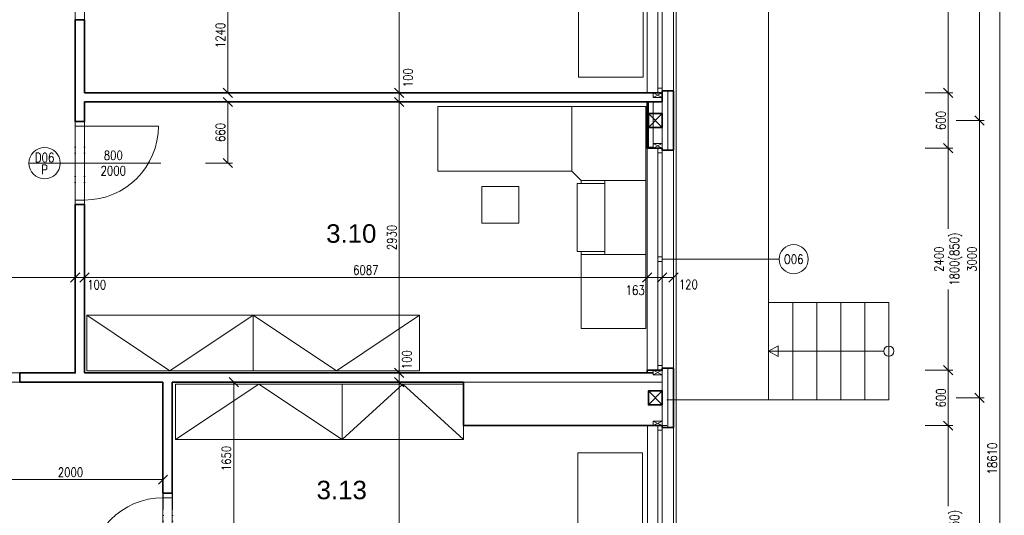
# Model space of a CAD drawing. Header units: millimetres. Extents: x -485339 to 350584, y -1189936 to 0.
# Tile 111 of 256: x -66725 to -56076, y -1119547 to -1114187. Entities that reach past the tile are written whole.
import ezdxf
from ezdxf.enums import TextEntityAlignment as Align

# ---------------------------------------------------------------- set-up
doc = ezdxf.new("R2010")
doc.units = ezdxf.units.MM
doc.header["$LTSCALE"] = 10
doc.linetypes.add('DĚLICÍ2', pattern=[15.875, 6.35, -3.175, 0, -3.175, 0, -3.175])
doc.layers.get('Defpoints').update_dxf_attribs({"color": 201})
for name, color, linetype, lineweight in [('A_vybavení', 252, 'Continuous', 18), ('N_dveře', 10, 'Continuous', 18), ('N_kóty', 10, 'Continuous', 18), ('N_okna', 10, 'Continuous', 18), ('N_okna_konst_prof', 10, 'Continuous', 18), ('N_popis_otvory', 10, 'Continuous', 18), ('N_čáry_obrys', 10, 'Continuous', 35), ('N_čáry_obv.plášt', 212, 'Continuous', 18), ('N_čáry_obv.plášt_obrys', 212, 'Continuous', 35), ('N_čáry_plné', 10, 'Continuous', 18), ('St__otvory_dveře', 40, 'Continuous', 18), ('St_kóty', 132, 'Continuous', 18), ('St_lehký obvodový plášť', 152, 'Continuous', 18), ('St_plocha_místnosti', 250, 'Continuous', 18), ('St_sloupy_opláštění_půdorys', 25, 'Continuous', 35), ('St_čáry_obrys', 5, 'Continuous', 35), ('St_čáry_plné', 250, 'Continuous', 18)]:
    doc.layers.add(name, color=color, linetype=linetype, lineweight=lineweight)
doc.layers.add('St_plocha_místn', color=140, linetype='Continuous', lineweight=18, plot=False)
doc.styles.add('Andy', font='arial.ttf')
doc.styles.get("Standard").update_dxf_attribs({"font": 'simplex.shx', "width": 0.8})
doc.linetypes.add('ZIGZAG', pattern='A,0.00254,-5.08,[131,ltypeshp.shx,S=5.08,R=0,X=-5.08,Y=0],-10.16,[131,ltypeshp.shx,S=5.08,R=180,X=5.08,Y=0],-5.08', length=20.32254)
doc.dimstyles.new('stavebníM50 vnitřní', dxfattribs={"dimtxt": 100, "dimasz": 100, "dimexe": 50, "dimexo": 100, "dimgap": 30, "dimtad": 1, "dimdec": 0, "dimtxsty": 'Standard', "dimblk": 'OBLIQUE', "dimcen": 2.5, "dimclrd": 256, "dimclre": 256, "dimclrt": 256, "dimadec": 0, "dimazin": 0, "dimtfac": 1, "dimtdec": 0, "dimtmove": 2, "dimatfit": 2, "dimldrblk": 'OBLIQUE', "dimfxl": 250, "dimfxlon": 1, "dimlwd": -1, "dimlwe": -1, "dimarcsym": 0})

# ---------------------------------------------------------------- blocks, each defined once
blk = doc.blocks.new('G$C9C144299')
at = {"layer": 'St_lehký obvodový plášť', "color": 0, "ltscale": 2}
for points in [[(0, -50), (2400, -50), (2400, 0), (0, 0)], [(0, -50), (0, -50), (0, 0), (0, 0)], [(0, -50), (0, -50), (0, 0), (0, 0)], [(0, -50), (50, -50), (50, 0), (0, 0)], [(1225, -50), (1175, -50), (1175, 0), (1225, 0)], [(2400, -50), (2350, -50), (2350, 0), (2400, 0)]]:
    blk.add_lwpolyline(points, close=True, dxfattribs=at)
blk = doc.blocks.new('G$CBB62DE26')
at = {"layer": 'St_sloupy_opláštění_půdorys', "color": 0, "ltscale": 2}
blk.add_lwpolyline([(-75, -150), (75, -150), (75, 0), (-75, 0)], close=True, dxfattribs=at)
for points in [[(-75, 0), (75, -150)], [(75, 0), (-75, -150)]]:
    blk.add_lwpolyline(points, dxfattribs=at)
blk = doc.blocks.new('G$CC1796412')
at = {"layer": 'St__otvory_dveře', "color": 0, "ltscale": 2}
blk.add_lwpolyline([(850, 1), (850, 801)], dxfattribs=at)
at = {"layer": 'St__otvory_dveře', "ltscale": 2}
for points in [[(50, 0), (0, 0), (0, -100), (50, -100)], [(900, 1), (850, 1), (850, -99), (900, -99)]]:
    blk.add_lwpolyline(points, close=True, dxfattribs=at)
at = {"layer": 'St__otvory_dveře', "linetype": 'DĚLICÍ2', "ltscale": 2}
for points in [[(50, 0), (850, 1)], [(50, -100), (850, -99)]]:
    blk.add_lwpolyline(points, dxfattribs=at)
at = {"layer": 'St__otvory_dveře', "color": 0, "ltscale": 2}
blk.add_arc((850, 1), 800, 90, 180, dxfattribs=at)
blk = doc.blocks.new('_OBLIQUE')
at = {"color": 0, "linetype": 'ByBlock'}
blk.add_line((-0.5, -0.5), (0.5, 0.5), dxfattribs=at)
blk = doc.blocks.new('*D6426')
at = {"layer": 'Defpoints', "color": 0}
for p in [(-66125, -1116975), (-70355, -1117207), (-66125, -1118007)]:
    blk.add_point(p, dxfattribs=at)
at = {"layer": 'St_kóty'}
for p, q in [((-70355, -1117107), (-70355, -1116925)), ((-66125, -1117225), (-66125, -1116925)), ((-70355, -1116975), (-66125, -1116975))]:
    blk.add_line(p, q, dxfattribs=at)
at = {"layer": 'St_kóty', "linetype": 'ByBlock', "xscale": 100, "yscale": 100, "zscale": 100, "rotation": 180}
blk.add_blockref('_OBLIQUE', (-70355, -1116975), dxfattribs=at)
at = {"layer": 'St_kóty', "linetype": 'ByBlock', "xscale": 100, "yscale": 100, "zscale": 100}
blk.add_blockref('_OBLIQUE', (-66125, -1116975), dxfattribs=at)
at = {"layer": 'St_kóty', "insert": (-68379, -1116879), "char_height": 100, "attachment_point": 5}
blk.add_mtext('4230', dxfattribs=at)
blk = doc.blocks.new('*D6427')
at = {"layer": 'Defpoints', "color": 0}
for p in [(-66025, -1116975), (-66125, -1118007), (-66025, -1118007)]:
    blk.add_point(p, dxfattribs=at)
at = {"layer": 'St_kóty'}
for p, q in [((-66125, -1117225), (-66125, -1116925)), ((-66025, -1117225), (-66025, -1116925)), ((-66125, -1116975), (-66025, -1116975))]:
    blk.add_line(p, q, dxfattribs=at)
at = {"layer": 'St_kóty', "linetype": 'ByBlock', "xscale": 100, "yscale": 100, "zscale": 100, "rotation": 180}
blk.add_blockref('_OBLIQUE', (-66125, -1116975), dxfattribs=at)
at = {"layer": 'St_kóty', "linetype": 'ByBlock', "xscale": 100, "yscale": 100, "zscale": 100}
blk.add_blockref('_OBLIQUE', (-66025, -1116975), dxfattribs=at)
at = {"layer": 'St_kóty', "insert": (-65892, -1117054), "char_height": 100, "attachment_point": 5}
blk.add_mtext('100', dxfattribs=at)
blk = doc.blocks.new('*D6428')
at = {"layer": 'Defpoints', "color": 0}
for p in [(-59938, -1116975), (-66025, -1118007), (-59938, -1118007)]:
    blk.add_point(p, dxfattribs=at)
at = {"layer": 'St_kóty'}
for p, q in [((-66025, -1117225), (-66025, -1116925)), ((-59938, -1117225), (-59938, -1116925)), ((-66025, -1116975), (-59938, -1116975))]:
    blk.add_line(p, q, dxfattribs=at)
at = {"layer": 'St_kóty', "linetype": 'ByBlock', "xscale": 100, "yscale": 100, "zscale": 100, "rotation": 180}
blk.add_blockref('_OBLIQUE', (-66025, -1116975), dxfattribs=at)
at = {"layer": 'St_kóty', "linetype": 'ByBlock', "xscale": 100, "yscale": 100, "zscale": 100}
blk.add_blockref('_OBLIQUE', (-59938, -1116975), dxfattribs=at)
at = {"layer": 'St_kóty', "insert": (-62982, -1116895), "char_height": 100, "attachment_point": 5}
blk.add_mtext('6087', dxfattribs=at)
blk = doc.blocks.new('*D6429')
at = {"layer": 'Defpoints', "color": 0}
for p in [(-59775, -1116975), (-59938, -1118007), (-59775, -1117957)]:
    blk.add_point(p, dxfattribs=at)
at = {"layer": 'St_kóty'}
for p, q in [((-59938, -1117225), (-59938, -1116925)), ((-59775, -1117225), (-59775, -1116925)), ((-59938, -1116975), (-59775, -1116975))]:
    blk.add_line(p, q, dxfattribs=at)
at = {"layer": 'St_kóty', "linetype": 'ByBlock', "xscale": 100, "yscale": 100, "zscale": 100, "rotation": 180}
blk.add_blockref('_OBLIQUE', (-59938, -1116975), dxfattribs=at)
at = {"layer": 'St_kóty', "linetype": 'ByBlock', "xscale": 100, "yscale": 100, "zscale": 100}
blk.add_blockref('_OBLIQUE', (-59775, -1116975), dxfattribs=at)
at = {"layer": 'St_kóty', "insert": (-60068, -1117112), "char_height": 100, "attachment_point": 5}
blk.add_mtext('163', dxfattribs=at)
blk = doc.blocks.new('*D6460')
at = {"layer": 'Defpoints', "color": 0}
for p in [(-62620, -1118107), (-61923, -1118107), (-61925, -1124477)]:
    blk.add_point(p, dxfattribs=at)
at = {"layer": 'St_kóty'}
for p, q in [((-62370, -1118107), (-62670, -1118107)), ((-62620, -1124477), (-62620, -1118107)), ((-62370, -1124477), (-62670, -1124477))]:
    blk.add_line(p, q, dxfattribs=at)
at = {"layer": 'St_kóty', "linetype": 'ByBlock', "xscale": 100, "yscale": 100, "zscale": 100}
for p, rotation in [((-62620, -1118107), 90), ((-62620, -1124477), 270)]:
    blk.add_blockref('_OBLIQUE', p, dxfattribs=dict(at, rotation=rotation))
at = {"layer": 'St_kóty', "insert": (-62700, -1121292), "char_height": 100, "attachment_point": 5, "rotation": 90}
blk.add_mtext('6370', dxfattribs=at)
blk = doc.blocks.new('*D6461')
at = {"layer": 'Defpoints', "color": 0}
for p in [(-62620, -1118007), (-61923, -1118007), (-61923, -1118107)]:
    blk.add_point(p, dxfattribs=at)
at = {"layer": 'St_kóty'}
for p, q in [((-62370, -1118007), (-62670, -1118007)), ((-62620, -1118107), (-62620, -1118007)), ((-62370, -1118107), (-62670, -1118107))]:
    blk.add_line(p, q, dxfattribs=at)
at = {"layer": 'St_kóty', "linetype": 'ByBlock', "xscale": 100, "yscale": 100, "zscale": 100}
for p, rotation in [((-62620, -1118007), 90), ((-62620, -1118107), 270)]:
    blk.add_blockref('_OBLIQUE', p, dxfattribs=dict(at, rotation=rotation))
at = {"layer": 'St_kóty', "insert": (-62538, -1117864), "char_height": 100, "attachment_point": 5, "rotation": 90}
blk.add_mtext('100', dxfattribs=at)
blk = doc.blocks.new('*D6462')
at = {"layer": 'Defpoints', "color": 0}
for p in [(-62620, -1115077), (-61923, -1115077), (-61923, -1118007)]:
    blk.add_point(p, dxfattribs=at)
at = {"layer": 'St_kóty'}
for p, q in [((-62370, -1115077), (-62670, -1115077)), ((-62620, -1118007), (-62620, -1115077)), ((-62370, -1118007), (-62670, -1118007))]:
    blk.add_line(p, q, dxfattribs=at)
at = {"layer": 'St_kóty', "linetype": 'ByBlock', "xscale": 100, "yscale": 100, "zscale": 100}
for p, rotation in [((-62620, -1115077), 90), ((-62620, -1118007), 270)]:
    blk.add_blockref('_OBLIQUE', p, dxfattribs=dict(at, rotation=rotation))
at = {"layer": 'St_kóty', "insert": (-62700, -1116542), "char_height": 100, "attachment_point": 5, "rotation": 90}
blk.add_mtext('2930', dxfattribs=at)
blk = doc.blocks.new('*D6463')
at = {"layer": 'Defpoints', "color": 0}
for p in [(-62620, -1114977), (-61923, -1114977), (-61923, -1115077)]:
    blk.add_point(p, dxfattribs=at)
at = {"layer": 'St_kóty'}
for p, q in [((-62370, -1114977), (-62670, -1114977)), ((-62620, -1115077), (-62620, -1114977)), ((-62370, -1115077), (-62670, -1115077))]:
    blk.add_line(p, q, dxfattribs=at)
at = {"layer": 'St_kóty', "linetype": 'ByBlock', "xscale": 100, "yscale": 100, "zscale": 100}
for p, rotation in [((-62620, -1114977), 90), ((-62620, -1115077), 270)]:
    blk.add_blockref('_OBLIQUE', p, dxfattribs=dict(at, rotation=rotation))
at = {"layer": 'St_kóty', "insert": (-62525, -1114815), "char_height": 100, "attachment_point": 5, "rotation": 90}
blk.add_mtext('100', dxfattribs=at)
blk = doc.blocks.new('*D6464')
at = {"layer": 'Defpoints', "color": 0}
for p in [(-62620, -1109777), (-61785, -1109777), (-61923, -1114977)]:
    blk.add_point(p, dxfattribs=at)
at = {"layer": 'St_kóty'}
for p, q in [((-62370, -1109777), (-62670, -1109777)), ((-62620, -1114977), (-62620, -1109777)), ((-62370, -1114977), (-62670, -1114977))]:
    blk.add_line(p, q, dxfattribs=at)
at = {"layer": 'St_kóty', "linetype": 'ByBlock', "xscale": 100, "yscale": 100, "zscale": 100}
for p, rotation in [((-62620, -1109777), 90), ((-62620, -1114977), 270)]:
    blk.add_blockref('_OBLIQUE', p, dxfattribs=dict(at, rotation=rotation))
at = {"layer": 'St_kóty', "insert": (-62700, -1112377), "char_height": 100, "attachment_point": 5, "rotation": 90}
blk.add_mtext('5200', dxfattribs=at)
blk = doc.blocks.new('*D6466')
at = {"layer": 'Defpoints', "color": 0}
for p in [(-64920, -1118107), (-64410, -1118107), (-64920, -1119757)]:
    blk.add_point(p, dxfattribs=at)
at = {"layer": 'St_kóty'}
for p, q in [((-64660, -1118107), (-64360, -1118107)), ((-64410, -1119757), (-64410, -1118107)), ((-64660, -1119757), (-64360, -1119757))]:
    blk.add_line(p, q, dxfattribs=at)
at = {"layer": 'St_kóty', "linetype": 'ByBlock', "xscale": 100, "yscale": 100, "zscale": 100}
for p, rotation in [((-64410, -1118107), 90), ((-64410, -1119757), 270)]:
    blk.add_blockref('_OBLIQUE', p, dxfattribs=dict(at, rotation=rotation))
at = {"layer": 'St_kóty', "insert": (-64490, -1118932), "char_height": 100, "attachment_point": 5, "rotation": 90}
blk.add_mtext('1650', dxfattribs=at)
blk = doc.blocks.new('*D6467')
at = {"layer": 'Defpoints', "color": 0}
for p in [(-67175, -1118975), (-65175, -1118975), (-65175, -1119161)]:
    blk.add_point(p, dxfattribs=at)
at = {"layer": 'St_kóty'}
for p, q in [((-67175, -1119075), (-67175, -1119211)), ((-65175, -1119075), (-65175, -1119211)), ((-67175, -1119161), (-65175, -1119161))]:
    blk.add_line(p, q, dxfattribs=at)
at = {"layer": 'St_kóty', "linetype": 'ByBlock', "xscale": 100, "yscale": 100, "zscale": 100, "rotation": 180}
blk.add_blockref('_OBLIQUE', (-67175, -1119161), dxfattribs=at)
at = {"layer": 'St_kóty', "linetype": 'ByBlock', "xscale": 100, "yscale": 100, "zscale": 100}
blk.add_blockref('_OBLIQUE', (-65175, -1119161), dxfattribs=at)
at = {"layer": 'St_kóty', "insert": (-66175, -1119081), "char_height": 100, "attachment_point": 5}
blk.add_mtext('2000', dxfattribs=at)
blk = doc.blocks.new('*D6468')
at = {"layer": 'Defpoints', "color": 0}
for p in [(-64815, -1115077), (-64474, -1115077), (-64815, -1115737)]:
    blk.add_point(p, dxfattribs=at)
at = {"layer": 'St_kóty'}
for p, q in [((-64715, -1115077), (-64424, -1115077)), ((-64474, -1115737), (-64474, -1115077)), ((-64715, -1115737), (-64424, -1115737))]:
    blk.add_line(p, q, dxfattribs=at)
at = {"layer": 'St_kóty', "linetype": 'ByBlock', "xscale": 100, "yscale": 100, "zscale": 100}
for p, rotation in [((-64474, -1115077), 90), ((-64474, -1115737), 270)]:
    blk.add_blockref('_OBLIQUE', p, dxfattribs=dict(at, rotation=rotation))
at = {"layer": 'St_kóty', "insert": (-64554, -1115407), "char_height": 100, "attachment_point": 5, "rotation": 90}
blk.add_mtext('660', dxfattribs=at)
blk = doc.blocks.new('*D6469')
at = {"layer": 'Defpoints', "color": 0}
for p in [(-64815, -1113737), (-64815, -1114977), (-64474, -1114977)]:
    blk.add_point(p, dxfattribs=at)
at = {"layer": 'St_kóty'}
for p, q in [((-64715, -1113737), (-64424, -1113737)), ((-64474, -1113737), (-64474, -1114977)), ((-64715, -1114977), (-64424, -1114977))]:
    blk.add_line(p, q, dxfattribs=at)
at = {"layer": 'St_kóty', "linetype": 'ByBlock', "xscale": 100, "yscale": 100, "zscale": 100}
for p, rotation in [((-64474, -1113737), 90), ((-64474, -1114977), 270)]:
    blk.add_blockref('_OBLIQUE', p, dxfattribs=dict(at, rotation=rotation))
at = {"layer": 'St_kóty', "insert": (-64554, -1114357), "char_height": 100, "attachment_point": 5, "rotation": 90}
blk.add_mtext('1240', dxfattribs=at)
blk = doc.blocks.new('*D6471')
at = {"layer": 'Defpoints', "color": 0}
for p in [(-58903, -1114977), (-58903, -1115577), (-56682, -1115577)]:
    blk.add_point(p, dxfattribs=at)
at = {"layer": 'St_kóty'}
for p, q in [((-56932, -1114977), (-56632, -1114977)), ((-56682, -1114977), (-56682, -1115577)), ((-56932, -1115577), (-56632, -1115577))]:
    blk.add_line(p, q, dxfattribs=at)
at = {"layer": 'St_kóty', "linetype": 'ByBlock', "xscale": 100, "yscale": 100, "zscale": 100}
for p, rotation in [((-56682, -1114977), 90), ((-56682, -1115577), 270)]:
    blk.add_blockref('_OBLIQUE', p, dxfattribs=dict(at, rotation=rotation))
at = {"layer": 'St_kóty', "insert": (-56762, -1115277), "char_height": 100, "attachment_point": 5, "rotation": 90}
blk.add_mtext('600', dxfattribs=at)
blk = doc.blocks.new('*D6472')
at = {"layer": 'Defpoints', "color": 0}
for p in [(-58903, -1115577), (-58903, -1117977), (-56682, -1117977)]:
    blk.add_point(p, dxfattribs=at)
at = {"layer": 'St_kóty'}
for p, q in [((-56932, -1115577), (-56632, -1115577)), ((-56682, -1115577), (-56682, -1116448)), ((-56682, -1117977), (-56682, -1117106)), ((-56932, -1117977), (-56632, -1117977))]:
    blk.add_line(p, q, dxfattribs=at)
at = {"layer": 'St_kóty', "linetype": 'ByBlock', "xscale": 100, "yscale": 100, "zscale": 100}
for p, rotation in [((-56682, -1115577), 90), ((-56682, -1117977), 270)]:
    blk.add_blockref('_OBLIQUE', p, dxfattribs=dict(at, rotation=rotation))
at = {"layer": 'St_kóty', "insert": (-56682, -1116777), "char_height": 100, "attachment_point": 5, "rotation": 90}
blk.add_mtext('2400\\P1800(850)', dxfattribs=at)
blk = doc.blocks.new('*D6473')
at = {"layer": 'Defpoints', "color": 0}
for p in [(-58903, -1117977), (-58903, -1118577), (-56682, -1118577)]:
    blk.add_point(p, dxfattribs=at)
at = {"layer": 'St_kóty'}
for p, q in [((-56932, -1117977), (-56632, -1117977)), ((-56682, -1117977), (-56682, -1118577)), ((-56932, -1118577), (-56632, -1118577))]:
    blk.add_line(p, q, dxfattribs=at)
at = {"layer": 'St_kóty', "linetype": 'ByBlock', "xscale": 100, "yscale": 100, "zscale": 100}
for p, rotation in [((-56682, -1117977), 90), ((-56682, -1118577), 270)]:
    blk.add_blockref('_OBLIQUE', p, dxfattribs=dict(at, rotation=rotation))
at = {"layer": 'St_kóty', "insert": (-56762, -1118277), "char_height": 100, "attachment_point": 5, "rotation": 90}
blk.add_mtext('600', dxfattribs=at)
blk = doc.blocks.new('*D6479')
at = {"layer": 'Defpoints', "color": 0}
for p in [(-59750, -1112577), (-59750, -1114977), (-56682, -1114977)]:
    blk.add_point(p, dxfattribs=at)
at = {"layer": 'St_kóty'}
for p, q in [((-56932, -1112577), (-56632, -1112577)), ((-56682, -1112577), (-56682, -1113448)), ((-56682, -1114977), (-56682, -1114106)), ((-56932, -1114977), (-56632, -1114977))]:
    blk.add_line(p, q, dxfattribs=at)
at = {"layer": 'St_kóty', "linetype": 'ByBlock', "xscale": 100, "yscale": 100, "zscale": 100}
for p, rotation in [((-56682, -1112577), 90), ((-56682, -1114977), 270)]:
    blk.add_blockref('_OBLIQUE', p, dxfattribs=dict(at, rotation=rotation))
at = {"layer": 'St_kóty', "insert": (-56682, -1113777), "char_height": 100, "attachment_point": 5, "rotation": 90}
blk.add_mtext('2400\\P1800(850)', dxfattribs=at)
blk = doc.blocks.new('*D6480')
at = {"layer": 'Defpoints', "color": 0}
for p in [(-58903, -1118577), (-59750, -1120977), (-56682, -1120977)]:
    blk.add_point(p, dxfattribs=at)
at = {"layer": 'St_kóty'}
for p, q in [((-56932, -1118577), (-56632, -1118577)), ((-56682, -1118577), (-56682, -1119448)), ((-56682, -1120977), (-56682, -1120106)), ((-56932, -1120977), (-56632, -1120977))]:
    blk.add_line(p, q, dxfattribs=at)
at = {"layer": 'St_kóty', "linetype": 'ByBlock', "xscale": 100, "yscale": 100, "zscale": 100}
for p, rotation in [((-56682, -1118577), 90), ((-56682, -1120977), 270)]:
    blk.add_blockref('_OBLIQUE', p, dxfattribs=dict(at, rotation=rotation))
at = {"layer": 'St_kóty', "insert": (-56682, -1119777), "char_height": 100, "attachment_point": 5, "rotation": 90}
blk.add_mtext('2400\\P1800(850)', dxfattribs=at)
blk = doc.blocks.new('*D6485')
at = {"layer": 'Defpoints', "color": 0}
for p in [(-59925, -1112277), (-59925, -1115277), (-56345, -1115277)]:
    blk.add_point(p, dxfattribs=at)
at = {"layer": 'St_kóty'}
for p, q in [((-56595, -1112277), (-56295, -1112277)), ((-56345, -1112277), (-56345, -1115277)), ((-56595, -1115277), (-56295, -1115277))]:
    blk.add_line(p, q, dxfattribs=at)
at = {"layer": 'St_kóty', "linetype": 'ByBlock', "xscale": 100, "yscale": 100, "zscale": 100}
for p, rotation in [((-56345, -1112277), 90), ((-56345, -1115277), 270)]:
    blk.add_blockref('_OBLIQUE', p, dxfattribs=dict(at, rotation=rotation))
at = {"layer": 'St_kóty', "insert": (-56425, -1113777), "char_height": 100, "attachment_point": 5, "rotation": 90}
blk.add_mtext('3000', dxfattribs=at)
blk = doc.blocks.new('*D6486')
at = {"layer": 'Defpoints', "color": 0}
for p in [(-59925, -1115277), (-59925, -1118277), (-56345, -1118277)]:
    blk.add_point(p, dxfattribs=at)
at = {"layer": 'St_kóty'}
for p, q in [((-56595, -1115277), (-56295, -1115277)), ((-56345, -1115277), (-56345, -1118277)), ((-56595, -1118277), (-56295, -1118277))]:
    blk.add_line(p, q, dxfattribs=at)
at = {"layer": 'St_kóty', "linetype": 'ByBlock', "xscale": 100, "yscale": 100, "zscale": 100}
for p, rotation in [((-56345, -1115277), 90), ((-56345, -1118277), 270)]:
    blk.add_blockref('_OBLIQUE', p, dxfattribs=dict(at, rotation=rotation))
at = {"layer": 'St_kóty', "insert": (-56425, -1116777), "char_height": 100, "attachment_point": 5, "rotation": 90}
blk.add_mtext('3000', dxfattribs=at)
blk = doc.blocks.new('*D6487')
at = {"layer": 'Defpoints', "color": 0}
for p in [(-59925, -1118277), (-59925, -1121277), (-56345, -1121277)]:
    blk.add_point(p, dxfattribs=at)
at = {"layer": 'St_kóty'}
for p, q in [((-56595, -1118277), (-56295, -1118277)), ((-56345, -1118277), (-56345, -1121277)), ((-56595, -1121277), (-56295, -1121277))]:
    blk.add_line(p, q, dxfattribs=at)
at = {"layer": 'St_kóty', "linetype": 'ByBlock', "xscale": 100, "yscale": 100, "zscale": 100}
for p, rotation in [((-56345, -1118277), 90), ((-56345, -1121277), 270)]:
    blk.add_blockref('_OBLIQUE', p, dxfattribs=dict(at, rotation=rotation))
at = {"layer": 'St_kóty', "insert": (-56425, -1119777), "char_height": 100, "attachment_point": 5, "rotation": 90}
blk.add_mtext('3000', dxfattribs=at)
blk = doc.blocks.new('*D6492')
at = {"layer": 'Defpoints', "color": 0}
for p in [(-59725, -1109627), (-56126, -1109627), (-59775, -1128237)]:
    blk.add_point(p, dxfattribs=at)
at = {"layer": 'St_kóty'}
for p, q in [((-56376, -1109627), (-56076, -1109627)), ((-56126, -1128237), (-56126, -1109627)), ((-56376, -1128237), (-56076, -1128237))]:
    blk.add_line(p, q, dxfattribs=at)
at = {"layer": 'St_kóty', "linetype": 'ByBlock', "xscale": 100, "yscale": 100, "zscale": 100}
for p, rotation in [((-56126, -1109627), 90), ((-56126, -1128237), 270)]:
    blk.add_blockref('_OBLIQUE', p, dxfattribs=dict(at, rotation=rotation))
at = {"layer": 'St_kóty', "insert": (-56206, -1118932), "char_height": 100, "attachment_point": 5, "rotation": 90}
blk.add_mtext('18610', dxfattribs=at)
blk = doc.blocks.new('G$C06EEB7C7')
at = {"layer": 'A_vybavení', "linetype": 'Continuous'}
for p, q in [((-700, 2400), (-700, 1567.680059)), ((0, 2400), (-700, 2400)), ((0, 800), (0, 2400)), ((0, 1600), (-700, 1600)), ((-440.612934, 1600), (-440.612934, 800)), ((-440.612934, 1567.680059), (-741.008501, 1567.680059)), ((-741.008501, 1567.680059), (-741.008501, 832.319942)), ((-1371.703643, 1262.803724), (-1771.703643, 1262.803724)), ((-1771.703643, 1262.803724), (-1771.703643, 862.803724)), ((-1371.703643, 862.803724), (-1371.703643, 1262.803724)), ((-1771.703643, 862.803724), (-1371.703643, 862.803724)), ((-800, 700), (-700, 800)), ((-440.612934, 832.319942), (-741.008501, 832.319942)), ((-700, 832.319942), (-700, 800)), ((-700, 800), (0, 800)), ((0, 800), (-700, 800)), ((0, 800), (0, 0)), ((-800, 700), (-2250, 700)), ((-2250, 700), (-2250, 0)), ((-2250, 700), (-2250, 0)), ((-800, 700), (-800, 0)), ((-800, 0), (-800, 700)), ((-2250, 0), (0, 0)), ((-2250, 0), (0, 0)), ((-2250, -700), (-2250, 0)), ((-2250, -700), (-2250, 0)), ((-800, -700), (-800, 0)), ((-800, 0), (-800, -700)), ((0, -800), (0, 0)), ((-800, -700), (-2250, -700)), ((-800, -700), (-700, -800)), ((-440.612934, -832.319942), (-741.008501, -832.319942)), ((-741.008501, -1567.680059), (-741.008501, -832.319942)), ((-700, -800), (0, -800)), ((0, -800), (-700, -800)), ((-700, -832.319942), (-700, -800)), ((-440.612934, -1600), (-440.612934, -800)), ((0, -800), (0, -2400)), ((-1771.703643, -862.803724), (-1371.703643, -862.803724)), ((-1771.703643, -1262.803724), (-1771.703643, -862.803724)), ((-1371.703643, -862.803724), (-1371.703643, -1262.803724)), ((-1371.703643, -1262.803724), (-1771.703643, -1262.803724)), ((-440.612934, -1567.680059), (-741.008501, -1567.680059)), ((-700, -2400), (-700, -1567.680059)), ((0, -1600), (-700, -1600)), ((0, -2400), (-700, -2400))]:
    blk.add_line(p, q, dxfattribs=at)
blk.add_arc((-2246.000453, 0), 700.011426, 90.3273638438, 269.6726361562, dxfattribs=at)
blk = doc.blocks.new('G$C5984D2B0')
at = {"layer": 'A_vybavení', "linetype": 'Continuous'}
for p, q in [((-2250, 0), (0, 0)), ((-2250, -700), (-2250, 0)), ((-2250, -700), (-2250, 0)), ((-800, -700), (-800, 0)), ((-800, 0), (-800, -700)), ((0, -800), (0, 0)), ((-800, -700), (-2250, -700)), ((-800, -700), (-700, -800)), ((-440.612934, -832.319942), (-741.008501, -832.319942)), ((-741.008501, -1567.680059), (-741.008501, -832.319942)), ((-700, -800), (0, -800)), ((0, -800), (-700, -800)), ((-700, -832.319942), (-700, -800)), ((-440.612934, -1600), (-440.612934, -800)), ((0, -800), (0, -2400)), ((-1771.703643, -862.803724), (-1371.703643, -862.803724)), ((-1771.703643, -1262.803724), (-1771.703643, -862.803724)), ((-1371.703643, -862.803724), (-1371.703643, -1262.803724)), ((-1371.703643, -1262.803724), (-1771.703643, -1262.803724)), ((-440.612934, -1567.680059), (-741.008501, -1567.680059)), ((-700, -2400), (-700, -1567.680059)), ((0, -1600), (-700, -1600)), ((0, -2400), (-700, -2400))]:
    blk.add_line(p, q, dxfattribs=at)
blk = doc.blocks.new('*U6830')
at = {"color": 0, "linetype": 'ByBlock', "lineweight": -2}
blk.add_lwpolyline([(0, -600), (1800, -600), (1800, 0), (0, 0), (0, -600), (900, 0), (1800, -600)], dxfattribs=at)
blk = doc.blocks.new('*U6835')
at = {"color": 0, "linetype": 'ByBlock', "lineweight": -2}
blk.add_lwpolyline([(0, -600), (1313, -600), (1313, 0), (0, 0), (0, -600), (656, 0), (1313, -600)], dxfattribs=at)
blk = doc.blocks.new('*D6893')
at = {"layer": 'Defpoints', "color": 0}
for p in [(-59775, -1116927), (-59655, -1116927), (-59655, -1116975)]:
    blk.add_point(p, dxfattribs=at)
at = {"layer": 'N_kóty'}
for p, q in [((-59775, -1116975), (-59775, -1117025)), ((-59775, -1116975), (-59655, -1116975)), ((-59655, -1116975), (-59655, -1117025))]:
    blk.add_line(p, q, dxfattribs=at)
at = {"layer": 'N_kóty', "linetype": 'ByBlock', "xscale": 100, "yscale": 100, "zscale": 100, "rotation": 180}
blk.add_blockref('_OBLIQUE', (-59775, -1116975), dxfattribs=at)
at = {"layer": 'N_kóty', "linetype": 'ByBlock', "xscale": 100, "yscale": 100, "zscale": 100}
blk.add_blockref('_OBLIQUE', (-59655, -1116975), dxfattribs=at)
at = {"layer": 'N_kóty', "insert": (-59493, -1117050), "char_height": 100, "attachment_point": 5}
blk.add_mtext('120', dxfattribs=at)

msp = doc.modelspace()

# ---------------------------------------------------------------- linework, layer by layer
at = {"layer": 'N_okna_konst_prof'}
for points in [[(-59874.9, -1115564.7), (-59925.4, -1115564.7), (-59925.4, -1115077.2)], [(-59875.4, -1115564.7), (-59875.4, -1115077.1)]]:
    msp.add_lwpolyline(points, dxfattribs=at)
at = {"layer": 'N_popis_otvory'}
for points in [[(-66281.4, -1115737.2), (-65200.1, -1115737.2)], [(-58511.5, -1116777.2), (-59774.9, -1116777.2)]]:
    msp.add_lwpolyline(points, dxfattribs=at)
for centre, radius in [((-66455.3, -1115737.8), 169), ((-58354.2, -1116777.2), 157.3)]:
    msp.add_circle(centre, radius, dxfattribs=at)
at = {"layer": 'N_čáry_obrys'}
for points in [[(-59937.9, -1114977.2), (-59937.9, -1114977.2), (-59774.9, -1114977.2), (-59774.9, -1114957.2)], [(-59774.9, -1115597.2), (-59774.9, -1115577.2), (-59937.9, -1115577.2), (-59937.9, -1115077.2)], [(-59937.9, -1118007.2), (-59937.9, -1117977.2), (-59774.9, -1117977.2), (-59774.9, -1117957.2)], [(-59774.9, -1118597.2), (-59774.9, -1118577.2), (-59937.9, -1118577.2), (-59937.9, -1118577.2)]]:
    msp.add_lwpolyline(points, dxfattribs=at)
at = {"layer": 'N_čáry_obv.plášt'}
msp.add_line((-59654.9, -1109867.2), (-59655.6, -1128250), dxfattribs=at)
for points in [[(-59774.9, -1115597.2), (-59774.9, -1114957.2)], [(-59774.9, -1118577.2), (-59774.9, -1118007.2)]]:
    msp.add_lwpolyline(points, dxfattribs=at)
at = {"layer": 'N_čáry_obv.plášt', "linetype": 'ZIGZAG'}
for points in [[(-59714.9, -1115597.2), (-59714.9, -1114957.2)], [(-59714.9, -1118597.2), (-59714.9, -1117957.2)]]:
    msp.add_lwpolyline(points, dxfattribs=at)
at = {"layer": 'N_čáry_obv.plášt_obrys', "ltscale": 2}
for p, q in [((-59774.9, -1114957.2), (-59654.9, -1114957.2)), ((-59654.9, -1114957.2), (-59654.9, -1115597.2)), ((-59774.9, -1115597.2), (-59654.9, -1115597.2)), ((-59774.9, -1117957.2), (-59654.9, -1117957.2)), ((-59654.9, -1117957.2), (-59654.9, -1118597.2)), ((-59774.9, -1118597.2), (-59654.9, -1118597.2))]:
    msp.add_line(p, q, dxfattribs=at)
at = {"layer": 'N_čáry_plné', "ltscale": 2}
msp.add_line((-59624.9, -1128387.2), (-59624.9, -1109867.2), dxfattribs=at)
for points in [[(-59937.9, -1112352.2), (-59937.9, -1114977.2)], [(-59938.3, -1115352.2), (-59938.3, -1118007.2)], [(-59936.3, -1118577.2), (-59936.3, -1121202.2)]]:
    msp.add_lwpolyline(points, dxfattribs=at)
at = {"layer": 'N_čáry_plné'}
msp.add_lwpolyline([(-66624.3, -1115737.8), (-66286.3, -1115737.8)], dxfattribs=at)
at = {"layer": 'St_lehký obvodový plášť', "ltscale": 2}
msp.add_lwpolyline([(-59724.9, -1118577.2), (-59724.9, -1118577.2), (-59774.9, -1118577.2), (-59774.9, -1118577.2)], close=True, dxfattribs=at)
msp.add_lwpolyline([(-59724.9, -1118577.2), (-59724.9, -1118577.2), (-59774.9, -1118577.2), (-59774.9, -1118577.2)], close=True, dxfattribs=at)
at = {"layer": 'St_plocha_místn'}
for points in [[(-59937.9, -1109777.2), (-61284.9, -1109777.2), (-61284.9, -1109927.2), (-61784.9, -1109927.2), (-61784.9, -1109777.2), (-66024.9, -1109777.2), (-66024.9, -1114977.2), (-59937.9, -1114977.2)], [(-70354.9, -1118007.2), (-66124.9, -1118007.2), (-66124.9, -1113037.2), (-70354.9, -1113037.2)], [(-59937.9, -1115077.2), (-66024.9, -1115077.2), (-66024.9, -1118007.2), (-59938.3, -1118007.2)], [(-68304.9, -1118107.2), (-68304.9, -1118607.2), (-70291.9, -1118607.2), (-70291.9, -1120147.2), (-67104.9, -1120147.2), (-67104.9, -1128074.2), (-65175.3, -1128074.2), (-65175.3, -1118107.2)], [(-59936.3, -1118577.2), (-61923.3, -1118577.2), (-61923.3, -1118107.2), (-65075.3, -1118107.2), (-65075.3, -1124477.2), (-61925.3, -1124477.2), (-61925.3, -1124007.2), (-59938.3, -1124006.2)]]:
    msp.add_lwpolyline(points, close=True, dxfattribs=at)
at = {"layer": 'St_čáry_obrys', "ltscale": 2}
for p, q in [((-66024.9, -1116187.2), (-66024.9, -1118007.2)), ((-59874.9, -1118007.2), (-66024.9, -1118007.2)), ((-65175.3, -1118107.2), (-66724.9, -1118107.2)), ((-61923.3, -1118107.2), (-65075.3, -1118107.2)), ((-65075.3, -1119307.2), (-65175.3, -1119307.2))]:
    msp.add_line(p, q, dxfattribs=at)
for points in [[(-66124.9, -1114187.2), (-66124.9, -1115287.2)], [(-66124.9, -1114187.2), (-66024.9, -1114187.2)], [(-66024.9, -1114187.2), (-66024.9, -1114977.2)], [(-66024.9, -1114977.2), (-59774.9, -1114977.2)], [(-59774.9, -1115077.2), (-59774.9, -1114977.2)], [(-66024.9, -1115077.2), (-59774.9, -1115077.2)], [(-66024.9, -1115077.2), (-66024.9, -1115287.2)], [(-66124.9, -1115287.2), (-66024.9, -1115287.2)], [(-66124.9, -1116187.2), (-66124.9, -1118007.2), (-66724.9, -1118007.2)], [(-66124.9, -1116187.2), (-66024.9, -1116187.2)], [(-66724.9, -1118007.2), (-66724.9, -1118107.2)], [(-65175.3, -1118107.2), (-65175.3, -1119307.2)], [(-65075.3, -1118107.2), (-65075.3, -1119307.2)], [(-61923.3, -1118107.2), (-61923.3, -1118577.2)], [(-61923.3, -1118577.2), (-59774.9, -1118577.2)]]:
    msp.add_lwpolyline(points, dxfattribs=at)
at = {"layer": 'St_čáry_plné', "ltscale": 2}
for points in [[(-59724.9, -1118297.2), (-58624.9, -1118297.2), (-58624.9, -1109867.2)], [(-58624.9, -1118297.2), (-58364.9, -1118297.2), (-58364.9, -1117247.2), (-58624.9, -1117247.2)], [(-58364.9, -1118297.2), (-58104.9, -1118297.2), (-58104.9, -1117247.2), (-58364.9, -1117247.2)], [(-58104.9, -1118297.2), (-57844.9, -1118297.2), (-57844.9, -1117247.2), (-58104.9, -1117247.2)], [(-57844.9, -1118297.2), (-57584.9, -1118297.2), (-57584.9, -1117247.2), (-57844.9, -1117247.2)], [(-57584.9, -1118297.2), (-57324.9, -1118297.2), (-57324.9, -1117247.2), (-57584.9, -1117247.2)], [(-57379.5, -1117772.2), (-58624.9, -1117772.2)], [(-61923.3, -1118107.2), (-59774.9, -1118107.2)]]:
    msp.add_lwpolyline(points, dxfattribs=at)
at = {"layer": 'St_čáry_plné'}
for points in [[(-59774.9, -1115027.2), (-59774.9, -1114977.2), (-59874.9, -1114977.2), (-59874.9, -1115027.2)], [(-59774.9, -1115577.2), (-59774.9, -1115527.2), (-59874.9, -1115527.2), (-59874.9, -1115577.2)], [(-59774.9, -1118027.2), (-59774.9, -1117977.2), (-59874.9, -1117977.2), (-59874.9, -1118027.2)], [(-59774.9, -1118577.2), (-59774.9, -1118527.2), (-59874.9, -1118527.2), (-59874.9, -1118577.2)]]:
    msp.add_lwpolyline(points, close=True, dxfattribs=at)
for points in [[(-59874.9, -1115027.2), (-59774.9, -1114977.2)], [(-59874.9, -1114977.2), (-59774.9, -1115027.2)], [(-59874.9, -1115577.2), (-59774.9, -1115527.2)], [(-59874.9, -1115527.2), (-59774.9, -1115577.2)], [(-59874.9, -1118027.2), (-59774.9, -1117977.2)], [(-59874.9, -1117977.2), (-59774.9, -1118027.2)], [(-59874.9, -1118577.2), (-59774.9, -1118527.2)], [(-59874.9, -1118527.2), (-59774.9, -1118577.2)]]:
    msp.add_lwpolyline(points, dxfattribs=at)
at = {"layer": 'St_čáry_plné', "ltscale": 2}
msp.add_lwpolyline([(-58624.9, -1117772.2), (-58523.4, -1117830.8), (-58523.4, -1117713.6)], close=True, dxfattribs=at)
msp.add_circle((-57324.9, -1117772.2), 54.6, dxfattribs=at)

# ---------------------------------------------------------------- block references
at = {"layer": 'A_vybavení'}
for name, p in [('G$C06EEB7C7', (-59980.1, -1112407.6)), ('G$C5984D2B0', (-59954.1, -1115126.5)), ('G$C06EEB7C7', (-59987.9, -1121270.1))]:
    msp.add_blockref(name, p, dxfattribs=at)
at = {"layer": 'A_vybavení', "ltscale": 0.5, "rotation": 179.9999999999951}
for p in [(-64199.9, -1117983.1), (-62399.9, -1117983.1)]:
    msp.add_blockref('*U6830', p, dxfattribs=at)
at = {"layer": 'A_vybavení', "ltscale": 0.5, "xscale": -1}
for name, p in [('*U6830', (-63238.2, -1118128)), ('*U6835', (-61925.3, -1118128))]:
    msp.add_blockref(name, p, dxfattribs=at)
at = {"layer": 'N_dveře', "ltscale": 2, "xscale": -1}
for p, rotation in [((-66024.9, -1116187.2), 270), ((-65173.7, -1119307.2), 89.99999999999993)]:
    msp.add_blockref('G$CC1796412', p, dxfattribs=dict(at, rotation=rotation))
at = {"layer": 'N_okna', "ltscale": 2, "rotation": 90}
for p in [(-59824.9, -1114977.2), (-59824.9, -1117977.2), (-59824.9, -1120977.2)]:
    msp.add_blockref('G$C9C144299', p, dxfattribs=at)
at = {"layer": 'St_sloupy_opláštění_půdorys', "ltscale": 2, "rotation": 90}
for p in [(-59924.9, -1115277.2), (-59924.9, -1118277.2)]:
    msp.add_blockref('G$CBB62DE26', p, dxfattribs=at)

# ---------------------------------------------------------------- texts
at = {"layer": 'N_popis_otvory', "width": 0.8}
for s, p in [('D06', (-66455.3, -1115678)), ('P', (-66455.3, -1115807.7)), ('O06', (-58354.2, -1116777.2))]:
    msp.add_text(s, height=100, dxfattribs=at).set_placement(p, align=Align.MIDDLE_CENTER)
at = {"layer": 'N_popis_otvory', "insert": (-65712.9, -1115737.2), "char_height": 100, "width": 1342.526, "attachment_point": 5}
msp.add_mtext('800\\P2000', dxfattribs=at)
at = {"layer": 'St_plocha_místnosti', "ltscale": 2, "style": 'Andy'}
for s, p in [('3.10', (-63410.4, -1116599.4)), ('3.13', (-63513.6, -1119373))]:
    msp.add_text(s, height=200, dxfattribs=at).set_placement(p)

# ---------------------------------------------------------------- dimensions: what is measured, and where the dimension line sits
at = {"layer": 'N_kóty'}
dim = msp.add_linear_dim(base=(-59655.1, -1116975.2), p1=(-59774.9, -1116926.9), p2=(-59655.1, -1116926.9), dimstyle='stavebníM50 vnitřní', dxfattribs=at)
dim.commit()
dim.dimension.update_dxf_attribs({"geometry": '*D6893', "text_midpoint": (-59492.9, -1117050.2), "dimtype": 160})
at = {"layer": 'St_kóty'}
for base, p1, p2, picture, middle in [((-56126, -1109627.2), (-59774.9, -1128237.2), (-59724.9, -1109627.2), '*D6492', (-56206, -1118932.2)), ((-62619.9, -1109777.2), (-61923.3, -1114977.2), (-61784.9, -1109777.2), '*D6464', (-62699.9, -1112377.2)), ((-56345.3, -1115277.2), (-59924.9, -1112277.2), (-59924.9, -1115277.2), '*D6485', (-56425.3, -1113777.2)), ((-64474, -1114977.2), (-64815.1, -1113737.2), (-64815.1, -1114977.2), '*D6469', (-64554, -1114357.2)), ((-56682.1, -1115577.2), (-58903.4, -1114977.2), (-58903.4, -1115577.2), '*D6471', (-56762.1, -1115277.2)), ((-64474, -1115077.2), (-64815.1, -1115737.2), (-64815.1, -1115077.2), '*D6468', (-64554, -1115407.2)), ((-62619.9, -1115077.2), (-61923.3, -1118007.2), (-61923.3, -1115077.2), '*D6462', (-62699.9, -1116542.2)), ((-56345.3, -1118277.2), (-59924.9, -1115277.2), (-59924.9, -1118277.2), '*D6486', (-56425.3, -1116777.2)), ((-56682.1, -1118577.2), (-58903.4, -1117977.2), (-58903.4, -1118577.2), '*D6473', (-56762.1, -1118277.2)), ((-64409.5, -1118107.2), (-64920.3, -1119757.2), (-64920.3, -1118107.2), '*D6466', (-64489.5, -1118932.2)), ((-62619.9, -1118107.2), (-61925.3, -1124477.2), (-61923.3, -1118107.2), '*D6460', (-62699.9, -1121292.2)), ((-56345.3, -1121277.2), (-59924.9, -1118277.2), (-59924.9, -1121277.2), '*D6487', (-56425.3, -1119777.2))]:
    dim = msp.add_linear_dim(base=base, p1=p1, p2=p2, angle=90, dimstyle='stavebníM50 vnitřní', dxfattribs=at)
    dim.commit()
    dim.dimension.update_dxf_attribs({"geometry": picture, "text_midpoint": middle})
for base, p1, p2, picture, middle in [((-56682.1, -1114977.2), (-59749.9, -1112577.2), (-59749.9, -1114977.2), '*D6479', (-56682.1, -1113777.2)), ((-56682.1, -1117977.2), (-58903.4, -1115577.2), (-58903.4, -1117977.2), '*D6472', (-56682.1, -1116777.2)), ((-56682.1, -1120977.2), (-58903.4, -1118577.2), (-59749.9, -1120977.2), '*D6480', (-56682.1, -1119777.2))]:
    dim = msp.add_linear_dim(base=base, p1=p1, p2=p2, angle=90, text='<>\\P1800(850)', dimstyle='stavebníM50 vnitřní', override={"dimtxsty": 'Standard'}, dxfattribs=at)
    dim.commit()
    dim.dimension.update_dxf_attribs({"geometry": picture, "text_midpoint": middle, "dimtype": 160})
for base, p1, p2, picture, middle in [((-62619.9, -1114977.2), (-61923.3, -1115077.2), (-61923.3, -1114977.2), '*D6463', (-62524.9, -1114815.1)), ((-62619.9, -1118007.2), (-61923.3, -1118107.2), (-61923.3, -1118007.2), '*D6461', (-62537.8, -1117864.3))]:
    dim = msp.add_linear_dim(base=base, p1=p1, p2=p2, angle=90, dimstyle='stavebníM50 vnitřní', dxfattribs=at)
    dim.commit()
    dim.dimension.update_dxf_attribs({"geometry": picture, "text_midpoint": middle, "dimtype": 160})
for base, p1, p2, picture, middle in [((-66124.9, -1116975.2), (-70354.9, -1117207.2), (-66124.9, -1118007.2), '*D6426', (-68379.4, -1116878.7)), ((-66024.9, -1116975.2), (-66124.9, -1118007.2), (-66024.9, -1118007.2), '*D6427', (-65891.8, -1117054.4)), ((-59774.9, -1116975.2), (-59938.3, -1118007.2), (-59774.9, -1117957.2), '*D6429', (-60068.3, -1117111.7))]:
    dim = msp.add_linear_dim(base=base, p1=p1, p2=p2, dimstyle='stavebníM50 vnitřní', dxfattribs=at)
    dim.commit()
    dim.dimension.update_dxf_attribs({"geometry": picture, "text_midpoint": middle, "dimtype": 160})
for base, p1, p2, picture, middle in [((-59938.3, -1116975.2), (-66024.9, -1118007.2), (-59938.3, -1118007.2), '*D6428', (-62981.6, -1116895.2)), ((-65175.3, -1119160.9), (-67174.9, -1118975.3), (-65175.3, -1118975.3), '*D6467', (-66175.1, -1119080.9))]:
    dim = msp.add_linear_dim(base=base, p1=p1, p2=p2, dimstyle='stavebníM50 vnitřní', dxfattribs=at)
    dim.commit()
    dim.dimension.update_dxf_attribs({"geometry": picture, "text_midpoint": middle})

doc.saveas('drawing.dxf')
